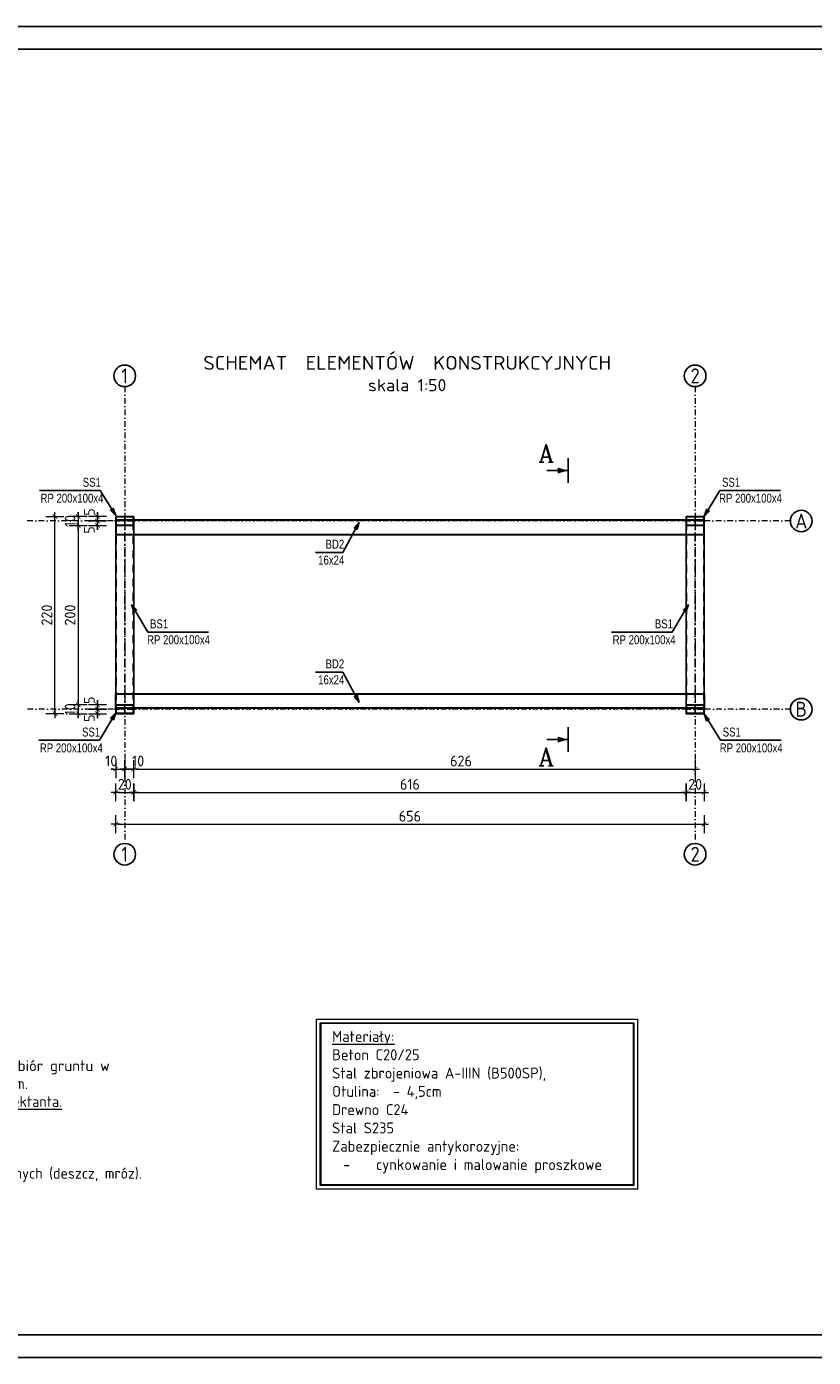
# Model space of a CAD drawing. Header units: millimetres. Extents: x -28780 to -24680, y -4813 to -596.
# Tile 3 of 10: x -26370 to -25493, y -4649 to -3164. Entities that reach past the tile are written whole.
import ezdxf
from ezdxf.enums import TextEntityAlignment as Align

# ---------------------------------------------------------------- set-up
doc = ezdxf.new("R2010")
doc.units = ezdxf.units.MM
doc.header["$LTSCALE"] = 25
for name, pattern in [('CONTINOUS', [0, 0]), ('DASHDOTX2', [50.8, 25.4, -12.7, 0, -12.7]), ('DP', [0.63, 0.35, -0.28]), ('MO', [0.7, 0.35, -0.17, 0.01, -0.17])]:
    doc.linetypes.add(name, pattern=pattern)
for name, color, linetype, lineweight in [('A_CIENIUTKA', 8, 'Continuous', 0), ('C_OPIS OSI', 163, 'CONTINOUS', 25), ('C_OPISY', 51, 'Continuous', 13), ('C_WYMIARY', 113, 'Continuous', 13), ('E_DREWNO', 37, 'CONTINOUS', 30), ('MW_osie', 252, 'DASHDOTX2', 9)]:
    doc.layers.add(name, color=color, linetype=linetype, lineweight=lineweight)
for name, color, linetype in [('BA_odn', 8, 'Continuous'), ('BA_ram', 2, 'Continuous'), ('BA_txc', 40, 'Continuous'), ('BA_txg', 3, 'Continuous'), ('BS_lpd', 1, 'DP'), ('BS_osm', 1, 'MO'), ('BS_prg', 3, 'Continuous'), ('ramka_wewnetrzna', 2, 'Continuous'), ('ramka_zewnetrzna', 1, 'Continuous')]:
    doc.layers.add(name, color=color, linetype=linetype)
doc.styles.add('BIKWYM', font='bikromsw.shx', dxfattribs={"width": 0.8})
doc.styles.add('isocpeur', font='isocpeur.ttf', dxfattribs={"width": 0.95})
doc.styles.add('konstrux', font='txt', dxfattribs={"width": 0.95})
doc.styles.add('ROMANC', font='ROMANC.SHX', dxfattribs={"width": 0.9})
doc.styles.get("Standard").update_dxf_attribs({"font": 'arial.ttf'})
doc.dimstyles.new('BA_ST_50_cm', dxfattribs={"dimscale": 0.5, "dimtxt": 25, "dimasz": 1.666667, "dimexe": 24, "dimexo": 0, "dimgap": 7.5, "dimtad": 1, "dimdec": 1, "dimrnd": 0.5, "dimdsep": 46, "dimtxsty": 'BIKWYM', "dimblk": 'WYM-ST', "dimcen": 0, "dimdle": 20, "dimclrd": 256, "dimclre": 256, "dimclrt": 7, "dimadec": 0, "dimazin": 0, "dimtfac": 0.033333, "dimtdec": 1, "dimtix": 1, "dimtmove": 2, "dimatfit": 3, "dimldrblk": 'WYM-ST', "dimfxl": 1, "dimtvp": 0.8, "dimtolj": 1, "dimtzin": 0, "dimarcsym": 0})
doc.dimstyles.new('k_50', dxfattribs={"dimtxt": 12, "dimasz": 2.5, "dimexe": 0.18, "dimexo": 0.0625, "dimgap": 3, "dimtad": 1, "dimtoh": 1, "dimdec": 0, "dimzin": 0, "dimdsep": 46, "dimtxsty": 'isocpeur', "dimblk": 'usero', "dimcen": 0.045, "dimse1": 1, "dimse2": 1, "dimclrd": 256, "dimclrt": 256, "dimadec": 0, "dimazin": 0, "dimtfac": 1, "dimtdec": 0, "dimtix": 1, "dimtmove": 0, "dimatfit": 3, "dimldrblk": 'DOT', "dimfxl": 0.18, "dimtolj": 1, "dimtzin": 0, "dimlwd": 0, "dimarcsym": 0})

# ---------------------------------------------------------------- blocks, each defined once
blk = doc.blocks.new('*U255')
at = {"layer": 'ramka_wewnetrzna'}
blk.add_lwpolyline([(30, 5), (30, 292), (615, 292), (615, 5)], close=True, dxfattribs=at)
at = {"layer": 'ramka_zewnetrzna'}
blk.add_lwpolyline([(0, 0), (0, 297), (620, 297), (620, 0)], close=True, dxfattribs=at)
for tag, height, p in [('TYTUL', 10, (21.33, -10.84)), ('SKALA', 5, (47.88, -22.75)), ('JEDNOSTKA', 5, (56.5, -30.22))]:
    blk.add_attdef(tag, text='', height=height).set_placement(p, align=Align.MIDDLE_LEFT)
blk = doc.blocks.new('WYM-ST')
blk.add_hatch(color=256).paths.add_polyline_path([(0, 0), (-13, 2.9), (-13, -2.9)])
blk.add_lwpolyline([(0, 0), (-13, 2.9), (-13, -2.9), (0, 0)])
blk = doc.blocks.new('ST2')
blk.add_line((13.77, 0), (0, 0))
blk.add_solid([(6.84, -1.95), (6.84, 1.95), (0, 0)])
blk = doc.blocks.new('eprzv')
blk.add_line((47.9, 0), (-47.9, 0))
at = {"xscale": 6, "yscale": 6, "zscale": 6, "rotation": 270}
blk.add_blockref('ST2', (0, 0), dxfattribs=at)
at = {"style": 'ROMANC'}
blk.add_attdef('PRZ', text='', height=70, rotation=270, dxfattribs=at).set_placement((32.1, -86), align=Align.CENTER)
blk = doc.blocks.new('usero')
at = {"lineweight": 0}
for p, q in [((-2, 0), (2, 0)), ((0, 4), (0, -4))]:
    blk.add_line(p, q, dxfattribs=at)
at = {"lineweight": 0, "const_width": 0.3}
blk.add_lwpolyline([(1, 1), (-1, -1)], dxfattribs=at)
blk = doc.blocks.new('*D956')
at = {"layer": 'C_WYMIARY', "lineweight": 0}
for p, q in [((-26273.2, -3992.9), (-26275.7, -3992.9)), ((-26270.7, -3992.9), (-26260.7, -3992.9)), ((-26258.2, -3992.9), (-26255.7, -3992.9))]:
    blk.add_line(p, q, dxfattribs=at)
at = {"layer": 'Defpoints', "color": 0}
for p in [(-26270.7, -3930.3), (-26260.7, -3931.1), (-26260.7, -3992.9)]:
    blk.add_point(p, dxfattribs=at)
at = {"layer": 'C_WYMIARY', "lineweight": 0, "xscale": 2.5, "yscale": 2.5, "zscale": 2.5}
blk.add_blockref('usero', (-26270.7, -3992.9), dxfattribs=at)
at = {"layer": 'C_WYMIARY', "lineweight": 0, "xscale": 2.5, "yscale": 2.5, "zscale": 2.5, "rotation": 180}
blk.add_blockref('usero', (-26260.7, -3992.9), dxfattribs=at)
at = {"layer": 'C_WYMIARY', "insert": (-26275.7, -3983.9), "char_height": 12, "attachment_point": 5, "style": 'isocpeur'}
blk.add_mtext('\\A1;10', dxfattribs=at)
blk = doc.blocks.new('_DOT')
at = {"color": 0, "linetype": 'ByBlock'}
blk.add_line((-0.5, 0), (-1, 0), dxfattribs=at)
at = {"color": 0, "linetype": 'ByBlock', "const_width": 0.5}
blk.add_lwpolyline([(-0.25, 0, 1), (0.25, 0, 1)], format="xyb", close=True, dxfattribs=at)
blk = doc.blocks.new('*D957')
at = {"layer": 'C_WYMIARY', "lineweight": 0}
for p, q in [((-26263.2, -3992.9), (-26265.7, -3992.9)), ((-26260.7, -3992.9), (-26250.7, -3992.9)), ((-26248.2, -3992.9), (-26245.7, -3992.9))]:
    blk.add_line(p, q, dxfattribs=at)
at = {"layer": 'Defpoints', "color": 0}
for p in [(-26260.7, -3931.1), (-26250.7, -3926.1), (-26250.7, -3992.9)]:
    blk.add_point(p, dxfattribs=at)
at = {"layer": 'C_WYMIARY', "lineweight": 0, "xscale": 2.5, "yscale": 2.5, "zscale": 2.5}
blk.add_blockref('usero', (-26260.7, -3992.9), dxfattribs=at)
at = {"layer": 'C_WYMIARY', "lineweight": 0, "xscale": 2.5, "yscale": 2.5, "zscale": 2.5, "rotation": 180}
blk.add_blockref('usero', (-26250.7, -3992.9), dxfattribs=at)
at = {"layer": 'C_WYMIARY', "insert": (-26245.7, -3983.9), "char_height": 12, "attachment_point": 5, "style": 'isocpeur'}
blk.add_mtext('\\A1;10', dxfattribs=at)
blk = doc.blocks.new('*D958')
at = {"layer": 'C_WYMIARY', "lineweight": 0}
blk.add_line((-26248.2, -3992.9), (-25627.2, -3992.9), dxfattribs=at)
at = {"layer": 'Defpoints', "color": 0}
for p in [(-26250.7, -3926.1), (-25624.7, -3930.7), (-25624.7, -3992.9)]:
    blk.add_point(p, dxfattribs=at)
at = {"layer": 'C_WYMIARY', "lineweight": 0, "xscale": 2.5, "yscale": 2.5, "zscale": 2.5, "rotation": 180}
blk.add_blockref('usero', (-26250.7, -3992.9), dxfattribs=at)
at = {"layer": 'C_WYMIARY', "lineweight": 0, "xscale": 2.5, "yscale": 2.5, "zscale": 2.5}
blk.add_blockref('usero', (-25624.7, -3992.9), dxfattribs=at)
at = {"layer": 'C_WYMIARY', "insert": (-25885.7, -3983.9), "char_height": 12, "attachment_point": 5, "style": 'isocpeur'}
blk.add_mtext('\\A1;626', dxfattribs=at)
blk = doc.blocks.new('*D959')
at = {"layer": 'C_WYMIARY', "lineweight": 0}
blk.add_line((-26268.2, -4018.9), (-26253.2, -4018.9), dxfattribs=at)
at = {"layer": 'Defpoints', "color": 0}
for p in [(-26270.7, -3926.2), (-26250.7, -3926.1), (-26250.7, -4018.9)]:
    blk.add_point(p, dxfattribs=at)
at = {"layer": 'C_WYMIARY', "lineweight": 0, "xscale": 2.5, "yscale": 2.5, "zscale": 2.5, "rotation": 180}
blk.add_blockref('usero', (-26270.7, -4018.9), dxfattribs=at)
at = {"layer": 'C_WYMIARY', "lineweight": 0, "xscale": 2.5, "yscale": 2.5, "zscale": 2.5}
blk.add_blockref('usero', (-26250.7, -4018.9), dxfattribs=at)
at = {"layer": 'C_WYMIARY', "insert": (-26260.7, -4009.9), "char_height": 12, "attachment_point": 5, "style": 'isocpeur'}
blk.add_mtext('\\A1;20', dxfattribs=at)
blk = doc.blocks.new('*D960')
at = {"layer": 'C_WYMIARY', "lineweight": 0}
blk.add_line((-26248.2, -4018.9), (-25637.2, -4018.9), dxfattribs=at)
at = {"layer": 'Defpoints', "color": 0}
for p in [(-26250.7, -3926.1), (-25634.7, -3931.1), (-25634.7, -4018.9)]:
    blk.add_point(p, dxfattribs=at)
at = {"layer": 'C_WYMIARY', "lineweight": 0, "xscale": 2.5, "yscale": 2.5, "zscale": 2.5, "rotation": 180}
blk.add_blockref('usero', (-26250.7, -4018.9), dxfattribs=at)
at = {"layer": 'C_WYMIARY', "lineweight": 0, "xscale": 2.5, "yscale": 2.5, "zscale": 2.5}
blk.add_blockref('usero', (-25634.7, -4018.9), dxfattribs=at)
at = {"layer": 'C_WYMIARY', "insert": (-25942.7, -4009.9), "char_height": 12, "attachment_point": 5, "style": 'isocpeur'}
blk.add_mtext('\\A1;616', dxfattribs=at)
blk = doc.blocks.new('*D961')
at = {"layer": 'C_WYMIARY', "lineweight": 0}
blk.add_line((-25632.2, -4018.9), (-25617.2, -4018.9), dxfattribs=at)
at = {"layer": 'Defpoints', "color": 0}
for p in [(-25634.7, -3931.1), (-25614.7, -3926.1), (-25614.7, -4018.9)]:
    blk.add_point(p, dxfattribs=at)
at = {"layer": 'C_WYMIARY', "lineweight": 0, "xscale": 2.5, "yscale": 2.5, "zscale": 2.5, "rotation": 180}
blk.add_blockref('usero', (-25634.7, -4018.9), dxfattribs=at)
at = {"layer": 'C_WYMIARY', "lineweight": 0, "xscale": 2.5, "yscale": 2.5, "zscale": 2.5}
blk.add_blockref('usero', (-25614.7, -4018.9), dxfattribs=at)
at = {"layer": 'C_WYMIARY', "insert": (-25624.7, -4009.9), "char_height": 12, "attachment_point": 5, "style": 'isocpeur'}
blk.add_mtext('\\A1;20', dxfattribs=at)
blk = doc.blocks.new('*D962')
at = {"layer": 'C_WYMIARY', "lineweight": 0}
blk.add_line((-26268.2, -4054.5), (-25617.2, -4054.5), dxfattribs=at)
at = {"layer": 'Defpoints', "color": 0}
for p in [(-26270.7, -3926.1), (-25614.7, -3927.2), (-25614.7, -4054.5)]:
    blk.add_point(p, dxfattribs=at)
at = {"layer": 'C_WYMIARY', "lineweight": 0, "xscale": 2.5, "yscale": 2.5, "zscale": 2.5, "rotation": 180}
blk.add_blockref('usero', (-26270.7, -4054.5), dxfattribs=at)
at = {"layer": 'C_WYMIARY', "lineweight": 0, "xscale": 2.5, "yscale": 2.5, "zscale": 2.5}
blk.add_blockref('usero', (-25614.7, -4054.5), dxfattribs=at)
at = {"layer": 'C_WYMIARY', "insert": (-25942.7, -4045.5), "char_height": 12, "attachment_point": 5, "style": 'isocpeur'}
blk.add_mtext('\\A1;656', dxfattribs=at)
blk = doc.blocks.new('*D963')
at = {"layer": 'C_WYMIARY', "lineweight": 0}
for p, q in [((-26291.1, -3923.6), (-26291.1, -3921.1)), ((-26291.1, -3931.1), (-26291.1, -3926.1)), ((-26291.1, -3933.6), (-26291.1, -3936.1))]:
    blk.add_line(p, q, dxfattribs=at)
at = {"layer": 'Defpoints', "color": 0}
for p in [(-26291.1, -3926.1), (-26270.7, -3926.1), (-26270.7, -3931.1)]:
    blk.add_point(p, dxfattribs=at)
at = {"layer": 'C_WYMIARY', "lineweight": 0, "xscale": 2.5, "yscale": 2.5, "zscale": 2.5}
for p, rotation in [((-26291.1, -3926.1), 270), ((-26291.1, -3931.1), 90)]:
    blk.add_blockref('usero', p, dxfattribs=dict(at, rotation=rotation))
at = {"layer": 'C_WYMIARY', "insert": (-26300.1, -3936.1), "char_height": 12, "attachment_point": 5, "rotation": 90, "style": 'isocpeur'}
blk.add_mtext('\\A1;5', dxfattribs=at)
blk = doc.blocks.new('*D964')
at = {"layer": 'C_WYMIARY', "lineweight": 0}
for p, q in [((-26291.1, -3918.6), (-26291.1, -3916.1)), ((-26291.1, -3926.1), (-26291.1, -3921.1)), ((-26291.1, -3928.6), (-26291.1, -3931.1))]:
    blk.add_line(p, q, dxfattribs=at)
at = {"layer": 'Defpoints', "color": 0}
for p in [(-26291.1, -3921.1), (-26270.7, -3926.1), (-26260.7, -3921.1)]:
    blk.add_point(p, dxfattribs=at)
at = {"layer": 'C_WYMIARY', "lineweight": 0, "xscale": 2.5, "yscale": 2.5, "zscale": 2.5}
for p, rotation in [((-26291.1, -3921.1), 270), ((-26291.1, -3926.1), 90)]:
    blk.add_blockref('usero', p, dxfattribs=dict(at, rotation=rotation))
at = {"layer": 'C_WYMIARY', "insert": (-26300.1, -3916.1), "char_height": 12, "attachment_point": 5, "rotation": 90, "style": 'isocpeur'}
blk.add_mtext('\\A1;5', dxfattribs=at)
blk = doc.blocks.new('*D965')
at = {"layer": 'C_WYMIARY', "lineweight": 0}
for p, q in [((-26291.1, -3713.6), (-26291.1, -3711.1)), ((-26291.1, -3721.1), (-26291.1, -3716.1)), ((-26291.1, -3723.6), (-26291.1, -3726.1))]:
    blk.add_line(p, q, dxfattribs=at)
at = {"layer": 'Defpoints', "color": 0}
for p in [(-26291.1, -3716.1), (-26260.7, -3716.1), (-26260.7, -3721.1)]:
    blk.add_point(p, dxfattribs=at)
at = {"layer": 'C_WYMIARY', "lineweight": 0, "xscale": 2.5, "yscale": 2.5, "zscale": 2.5}
for p, rotation in [((-26291.1, -3716.1), 270), ((-26291.1, -3721.1), 90)]:
    blk.add_blockref('usero', p, dxfattribs=dict(at, rotation=rotation))
at = {"layer": 'C_WYMIARY', "insert": (-26300.1, -3726.1), "char_height": 12, "attachment_point": 5, "rotation": 90, "style": 'isocpeur'}
blk.add_mtext('\\A1;5', dxfattribs=at)
blk = doc.blocks.new('*D966')
at = {"layer": 'C_WYMIARY', "lineweight": 0}
for p, q in [((-26291.1, -3708.6), (-26291.1, -3706.1)), ((-26291.1, -3716.1), (-26291.1, -3711.1)), ((-26291.1, -3718.6), (-26291.1, -3721.1))]:
    blk.add_line(p, q, dxfattribs=at)
at = {"layer": 'Defpoints', "color": 0}
for p in [(-26291.1, -3711.1), (-26260.7, -3711.1), (-26260.7, -3716.1)]:
    blk.add_point(p, dxfattribs=at)
at = {"layer": 'C_WYMIARY', "lineweight": 0, "xscale": 2.5, "yscale": 2.5, "zscale": 2.5}
for p, rotation in [((-26291.1, -3711.1), 270), ((-26291.1, -3716.1), 90)]:
    blk.add_blockref('usero', p, dxfattribs=dict(at, rotation=rotation))
at = {"layer": 'C_WYMIARY', "insert": (-26300.1, -3706.1), "char_height": 12, "attachment_point": 5, "rotation": 90, "style": 'isocpeur'}
blk.add_mtext('\\A1;5', dxfattribs=at)
blk = doc.blocks.new('*D967')
at = {"layer": 'C_WYMIARY', "lineweight": 0}
for p, q in [((-26312.6, -3708.6), (-26312.6, -3706.1)), ((-26312.6, -3711.1), (-26312.6, -3721.1)), ((-26312.6, -3723.6), (-26312.6, -3726.1))]:
    blk.add_line(p, q, dxfattribs=at)
at = {"layer": 'Defpoints', "color": 0}
for p in [(-26270.7, -3711.1), (-26312.6, -3721.1), (-26270.7, -3721.1)]:
    blk.add_point(p, dxfattribs=at)
at = {"layer": 'C_WYMIARY', "lineweight": 0, "xscale": 2.5, "yscale": 2.5, "zscale": 2.5}
for p, rotation in [((-26312.6, -3711.1), 270), ((-26312.6, -3721.1), 90)]:
    blk.add_blockref('usero', p, dxfattribs=dict(at, rotation=rotation))
at = {"layer": 'C_WYMIARY', "insert": (-26321.6, -3716.1), "char_height": 12, "attachment_point": 5, "rotation": 90, "style": 'isocpeur'}
blk.add_mtext('\\A1;10', dxfattribs=at)
blk = doc.blocks.new('*D968')
at = {"layer": 'C_WYMIARY', "lineweight": 0}
blk.add_line((-26312.6, -3723.6), (-26312.6, -3918.6), dxfattribs=at)
at = {"layer": 'Defpoints', "color": 0}
for p in [(-26270.7, -3721.1), (-26312.6, -3921.1), (-26260.7, -3921.1)]:
    blk.add_point(p, dxfattribs=at)
at = {"layer": 'C_WYMIARY', "lineweight": 0, "xscale": 2.5, "yscale": 2.5, "zscale": 2.5}
for p, rotation in [((-26312.6, -3721.1), 90), ((-26312.6, -3921.1), 270)]:
    blk.add_blockref('usero', p, dxfattribs=dict(at, rotation=rotation))
at = {"layer": 'C_WYMIARY', "insert": (-26321.6, -3821.1), "char_height": 12, "attachment_point": 5, "rotation": 90, "style": 'isocpeur'}
blk.add_mtext('\\A1;200', dxfattribs=at)
blk = doc.blocks.new('*D969')
at = {"layer": 'C_WYMIARY', "lineweight": 0}
for p, q in [((-26312.6, -3918.6), (-26312.6, -3916.1)), ((-26312.6, -3921.1), (-26312.6, -3931.1)), ((-26312.6, -3933.6), (-26312.6, -3936.1))]:
    blk.add_line(p, q, dxfattribs=at)
at = {"layer": 'Defpoints', "color": 0}
for p in [(-26312.6, -3931.1), (-26260.7, -3921.1), (-26260.7, -3931.1)]:
    blk.add_point(p, dxfattribs=at)
at = {"layer": 'C_WYMIARY', "lineweight": 0, "xscale": 2.5, "yscale": 2.5, "zscale": 2.5}
for p, rotation in [((-26312.6, -3921.1), 270), ((-26312.6, -3931.1), 90)]:
    blk.add_blockref('usero', p, dxfattribs=dict(at, rotation=rotation))
at = {"layer": 'C_WYMIARY', "insert": (-26321.6, -3926.1), "char_height": 12, "attachment_point": 5, "rotation": 90, "style": 'isocpeur'}
blk.add_mtext('\\A1;10', dxfattribs=at)
blk = doc.blocks.new('*D970')
at = {"layer": 'C_WYMIARY', "lineweight": 0}
blk.add_line((-26338.6, -3928.6), (-26338.6, -3713.6), dxfattribs=at)
at = {"layer": 'Defpoints', "color": 0}
for p in [(-26338.6, -3711.1), (-26270.7, -3711.1), (-26270.7, -3931.1)]:
    blk.add_point(p, dxfattribs=at)
at = {"layer": 'C_WYMIARY', "lineweight": 0, "xscale": 2.5, "yscale": 2.5, "zscale": 2.5}
for p, rotation in [((-26338.6, -3711.1), 90), ((-26338.6, -3931.1), 270)]:
    blk.add_blockref('usero', p, dxfattribs=dict(at, rotation=rotation))
at = {"layer": 'C_WYMIARY', "insert": (-26347.6, -3821.1), "char_height": 12, "attachment_point": 5, "rotation": 90, "style": 'isocpeur'}
blk.add_mtext('\\A1;220', dxfattribs=at)

msp = doc.modelspace()

# ---------------------------------------------------------------- linework, layer by layer
at = {"layer": 'A_CIENIUTKA', "ltscale": 50}
for points in [[(-26046.7, -4271.98), (-25688.93, -4271.98), (-25688.93, -4461.53), (-26046.7, -4461.53)], [(-26042.7, -4275.98), (-25692.93, -4275.98), (-25692.93, -4457.53), (-26042.7, -4457.53)]]:
    msp.add_lwpolyline(points, close=True, dxfattribs=at)
at = {"layer": 'A_CIENIUTKA', "ltscale": 50, "const_width": 1}
msp.add_lwpolyline([(-26041.7, -4276.98), (-25693.93, -4276.98), (-25693.93, -4456.53), (-26041.7, -4456.53)], close=True, dxfattribs=at)
at = {"layer": 'BS_lpd'}
for p, q in [((-26270.31, -3931.1), (-26270.31, -3711.1)), ((-26251.11, -3931.1), (-26251.11, -3711.1)), ((-25634.31, -3931.1), (-25634.31, -3711.1)), ((-25615.11, -3931.1), (-25615.11, -3711.1))]:
    msp.add_line(p, q, dxfattribs=at)
at = {"layer": 'BS_osm'}
for p, q in [((-26260.71, -3721.85), (-26260.71, -3710.35)), ((-26260.71, -3931.1), (-26260.71, -3711.1)), ((-25624.71, -3721.85), (-25624.71, -3710.35)), ((-25624.71, -3931.1), (-25624.71, -3711.1)), ((-26249.21, -3716.1), (-26272.21, -3716.1)), ((-25613.21, -3716.1), (-25636.21, -3716.1)), ((-26260.71, -3931.1), (-26260.71, -3920.35)), ((-25624.71, -3931.85), (-25624.71, -3920.35)), ((-26249.21, -3926.1), (-26272.21, -3926.1)), ((-25613.21, -3926.1), (-25636.21, -3926.1))]:
    msp.add_line(p, q, dxfattribs=at)
at = {"layer": 'BS_prg'}
for p, q in [((-26270.71, -3931.1), (-26270.71, -3711.1)), ((-26270.71, -3711.1), (-26250.71, -3711.1)), ((-26250.71, -3931.1), (-26250.71, -3711.1)), ((-25634.71, -3931.1), (-25634.71, -3711.1)), ((-25634.71, -3711.1), (-25614.71, -3711.1)), ((-25614.71, -3931.1), (-25614.71, -3711.1)), ((-26270.71, -3931.1), (-26250.71, -3931.1)), ((-25634.71, -3931.1), (-25614.71, -3931.1))]:
    msp.add_line(p, q, dxfattribs=at)
for points in [[(-26250.71, -3720.35, -0.4142136), (-26251.46, -3721.1), (-26269.96, -3721.1, -0.4142136), (-26270.71, -3720.35), (-26270.71, -3711.85, -0.4142136), (-26269.96, -3711.1), (-26251.46, -3711.1, -0.4142136), (-26250.71, -3711.85)], [(-26251.11, -3720.35, -0.4142136), (-26251.46, -3720.7), (-26269.96, -3720.7, -0.4142136), (-26270.31, -3720.35), (-26270.31, -3711.85, -0.4142136), (-26269.96, -3711.5), (-26251.46, -3711.5, -0.4142136), (-26251.11, -3711.85)], [(-25614.71, -3720.35, -0.4142136), (-25615.46, -3721.1), (-25633.96, -3721.1, -0.4142136), (-25634.71, -3720.35), (-25634.71, -3711.85, -0.4142136), (-25633.96, -3711.1), (-25615.46, -3711.1, -0.4142136), (-25614.71, -3711.85)], [(-25615.11, -3720.35, -0.4142136), (-25615.46, -3720.7), (-25633.96, -3720.7, -0.4142136), (-25634.31, -3720.35), (-25634.31, -3711.85, -0.4142136), (-25633.96, -3711.5), (-25615.46, -3711.5, -0.4142136), (-25615.11, -3711.85)], [(-26250.71, -3930.35, -0.4142136), (-26251.46, -3931.1), (-26269.96, -3931.1, -0.4142136), (-26270.71, -3930.35), (-26270.71, -3921.85, -0.4142136), (-26269.96, -3921.1), (-26251.46, -3921.1, -0.4142136), (-26250.71, -3921.85)], [(-26251.11, -3930.35, -0.4142136), (-26251.46, -3930.7), (-26269.96, -3930.7, -0.4142136), (-26270.31, -3930.35), (-26270.31, -3921.85, -0.4142136), (-26269.96, -3921.5), (-26251.46, -3921.5, -0.4142136), (-26251.11, -3921.85)], [(-25614.71, -3930.35, -0.4142136), (-25615.46, -3931.1), (-25633.96, -3931.1, -0.4142136), (-25634.71, -3930.35), (-25634.71, -3921.85, -0.4142136), (-25633.96, -3921.1), (-25615.46, -3921.1, -0.4142136), (-25614.71, -3921.85)], [(-25615.11, -3930.35, -0.4142136), (-25615.46, -3930.7), (-25633.96, -3930.7, -0.4142136), (-25634.31, -3930.35), (-25634.31, -3921.85, -0.4142136), (-25633.96, -3921.5), (-25615.46, -3921.5, -0.4142136), (-25615.11, -3921.85)]]:
    msp.add_lwpolyline(points, format="xyb", close=True, dxfattribs=at)
at = {"layer": 'C_OPIS OSI', "color": 131}
for centre in [(-26260.72, -3554.1), (-25624.72, -3554.1), (-25506.4, -3716.1), (-25506.4, -3926.1), (-26260.71, -4088.01), (-25624.71, -4088.01)]:
    msp.add_circle(centre, 12.06, dxfattribs=at)
at = {"layer": 'E_DREWNO'}
for points in [[(-26270.71, -3731), (-25614.71, -3731), (-25614.71, -3715), (-26270.71, -3715)], [(-25614.71, -3925.03), (-26270.71, -3925), (-26270.71, -3909), (-25614.71, -3909)]]:
    msp.add_lwpolyline(points, close=True, dxfattribs=at)
at = {"layer": 'MW_osie', "ltscale": 0.01}
for points in [[(-26260.71, -3566.15), (-26260.71, -4075.95)], [(-25624.71, -3566.15), (-25624.71, -4075.95)], [(-25518.46, -3716.1), (-26370.07, -3716.1)], [(-25517.99, -3926.1), (-26370.07, -3926.1)]]:
    msp.add_lwpolyline(points, dxfattribs=at)

# ---------------------------------------------------------------- block references
at = {"layer": 'BA_ram', "xscale": 5, "yscale": 5, "zscale": 5}
msp.add_blockref('*U255', (-27914.4, -4649.42), dxfattribs=at)
at = {"layer": 'BA_txg'}
ref = msp.add_blockref('eprzv', (-25766.29, -3659.79), dxfattribs=dict(at, xscale=-0.2857142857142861, yscale=0.2857142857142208, zscale=0.2857142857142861, rotation=270))
ref.add_attrib('PRZ', 'A', dxfattribs={"layer": '0', "height": 20, "style": 'ROMANC'}).set_placement((-25790.86, -3650.61), align=Align.CENTER)
ref = msp.add_blockref('eprzv', (-25766.29, -3960.03), dxfattribs=dict(at, xscale=0.2857142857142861, yscale=0.2857142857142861, zscale=0.2857142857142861, rotation=270))
ref.add_attrib('PRZ', 'A', dxfattribs={"layer": '0', "height": 20, "style": 'ROMANC'}).set_placement((-25790.86, -3989.21), align=Align.CENTER)

# ---------------------------------------------------------------- texts
at = {"layer": 'BA_txc', "style": 'konstrux', "width": 0.8}
for s, p in [('SS1', (-26307.53, -3677.91)), ('SS1', (-25594.7, -3677.91)), ('RP 200x100x4', (-26354.61, -3695.62)), ('RP 200x100x4', (-25598.02, -3695.62)), ('BD2', (-26036.82, -3747.01)), ('16x24', (-26045, -3764.72)), ('BS1', (-26232.47, -3835.88)), ('BS1', (-25669.57, -3835.88)), ('RP 200x100x4', (-26235.79, -3853.59)), ('RP 200x100x4', (-25716.65, -3853.59)), ('BD2', (-26036.82, -3880.55)), ('16x24', (-26045, -3898.26)), ('SS1', (-26308.28, -3956.61)), ('SS1', (-25593.95, -3956.61)), ('RP 200x100x4', (-26355.36, -3974.32)), ('RP 200x100x4', (-25597.27, -3974.32))]:
    msp.add_text(s, height=10, dxfattribs=at).set_placement(p)
at = {"layer": 'C_OPIS OSI', "color": 131, "style": 'isocpeur', "width": 0.9}
for s, p in [('1', (-26260.72, -3554.1)), ('2', (-25624.72, -3554.1)), ('A', (-25506.4, -3716.1)), ('B', (-25506.4, -3926.1)), ('1', (-26260.71, -4088.01)), ('2', (-25624.71, -4088.01))]:
    msp.add_text(s, height=16.65, rotation=360, dxfattribs=at).set_placement(p, align=Align.MIDDLE)
at = {"layer": 'C_OPISY', "style": 'isocpeur'}
for s, insert, char_height, width, attachment_point in [('{\\W1.05;SCHEMAT  ELEMENTÓW  KONSTRUKCYJNYCH\\P\\A1;\\H0.8837x;skala 1:50 }', (-25945.75, -3531.86), 15.48, 701.9873, 2), ('{\\fISOCPEUR|b1|i0|c0|p34;\\LUWAGI:}\\P\\P\\pxt1.666667;1.^I{\\W1;Posadowienie budynku na warstwie jednorodnej średniozagęszczonych piasków średnich  (warstwa geotechniczna I) o nośności min. 150kPa.Odbiór gruntu w wykopie fundamentowym winien być przeprowadzony przez kierownika budowy i uprawnionego geologa oraz potwierdzony stosownym protokołem.\\fISOCPEUR|b0|i0|c0|p34;\\W0.95; }\\P2.^I{\\fISOCPEUR|b1|i0|c0|p34;\\LW przypadku stwierdzenia innych warunków gruntowo-wodnych od założonych sposób posadowienia należy odpowiednio dostosować z udziałem projektanta.}\\P3.^IW przypadku natrafienia na warstwy nienośne, należy wybrać słabą warstwę do gruntu nośnego i wypełnić chudym betonem.\\P4.^I\\A1;Fundament posadowić na warstwie chudego betonu gr.10cm.\\P5.^IW trzpieniach fundamentowych osadzić kotwy dla mocowania konstrukcji stalowej.\\P\\fISOCPEUR|b0|i0|c0|p34;6.^IWykonanie wykopów należy przeprowadzić w suchej porze roku. Zakazuje się pozostawiania otwartych wykopów na działanie czynników atmosferycznych (deszcz, mróz).\\P7.^IProjekt rozpatrywać łącznie opisem technicznym i obliczeniami konstrukcyjnymi oraz z pozostałymi projektami branżowymi.\\P8.^IPrzedmiotowy projekt nie obejmuje szczegółów i rozwiązań wykonawczych.', (-27463.63, -4385.75, 0), 12, 1221.0693, 4), ('{\\LMateriały:}\\PBeton C20/25 \\PStal zbrojeniowa A-IIIN (B500SP), \\POtulina:  - 4,5cm\\PDrewno C24\\PStal S235\\PZabezpiecznie antykorozyjne:\\P\\pxi-3,l4,t4;-^Icynkowanie i malowanie proszkowe', (-26029.53, -4285.17, 0), 12.25, 405.264, 1)]:
    msp.add_mtext(s, dxfattribs=dict(at, insert=insert, char_height=char_height, width=width, attachment_point=attachment_point))

# ---------------------------------------------------------------- dimensions: what is measured, and where the dimension line sits
at = {"layer": 'C_WYMIARY'}
for base, p1, p2, override, picture, middle in [((-26338.59, -3711.1), (-26270.71, -3931.1), (-26270.71, -3711.1), {"dimtoh": 0, "dimblk": 'usero', "dimtmove": 1}, '*D970', (-26347.59, -3821.1)), ((-26312.56, -3721.1), (-26270.71, -3711.1), (-26270.71, -3721.1), {"dimtoh": 0, "dimblk": 'usero', "dimtmove": 1}, '*D967', (-26321.56, -3716.1)), ((-26312.56, -3921.1), (-26270.71, -3721.1), (-26260.71, -3921.1), {"dimtoh": 0, "dimtmove": 1}, '*D968', (-26321.56, -3821.1)), ((-26312.56, -3931.1), (-26260.71, -3921.1), (-26260.71, -3931.1), {"dimtoh": 0, "dimtmove": 1}, '*D969', (-26321.56, -3926.1))]:
    dim = msp.add_linear_dim(base=base, p1=p1, p2=p2, angle=90, dimstyle='k_50', override=override, dxfattribs=at)
    dim.commit()
    dim.dimension.update_dxf_attribs({"geometry": picture, "text_midpoint": middle})
for base, p1, p2, picture, middle in [((-26291.14, -3711.1), (-26260.71, -3716.1), (-26260.71, -3711.1), '*D966', (-26291.14, -3706.1)), ((-26291.14, -3716.1), (-26260.71, -3721.1), (-26260.71, -3716.1), '*D965', (-26291.14, -3726.1)), ((-26291.14, -3921.1), (-26270.71, -3926.1), (-26260.71, -3921.1), '*D964', (-26291.14, -3916.1)), ((-26291.14, -3926.1), (-26270.71, -3931.1), (-26270.71, -3926.1), '*D963', (-26291.14, -3936.1))]:
    dim = msp.add_linear_dim(base=base, p1=p1, p2=p2, angle=90, dimstyle='k_50', override={"dimtoh": 0, "dimblk": 'usero', "dimtmove": 1}, dxfattribs=at)
    dim.commit()
    dim.dimension.update_dxf_attribs({"geometry": picture, "text_midpoint": middle, "dimtype": 160})
for base, p1, p2, picture, middle in [((-26260.71, -3992.88), (-26270.71, -3930.35), (-26260.71, -3931.1), '*D956', (-26275.71, -3992.88)), ((-26250.71, -3992.88), (-26260.71, -3931.1), (-26250.71, -3926.1), '*D957', (-26245.71, -3992.88)), ((-25624.71, -3992.88), (-26250.71, -3926.1), (-25624.71, -3930.7), '*D958', (-25885.71, -3992.88))]:
    dim = msp.add_linear_dim(base=base, p1=p1, p2=p2, dimstyle='k_50', override={"dimblk": 'usero', "dimtmove": 1}, dxfattribs=at)
    dim.commit()
    dim.dimension.update_dxf_attribs({"geometry": picture, "text_midpoint": middle, "dimtype": 160})
for base, p1, p2, override, picture, middle in [((-26250.71, -4018.92), (-26270.71, -3926.17), (-26250.71, -3926.1), {"dimblk": 'usero', "dimtmove": 1}, '*D959', (-26260.71, -4009.92)), ((-25614.71, -4054.53), (-26270.71, -3926.1), (-25614.71, -3927.2), {"dimblk": 'usero', "dimtmove": 1}, '*D962', (-25942.71, -4045.53)), ((-25634.71, -4018.92), (-26250.71, -3926.1), (-25634.71, -3931.1), {"dimtmove": 1}, '*D960', (-25942.71, -4009.92)), ((-25614.71, -4018.92), (-25634.71, -3931.1), (-25614.71, -3926.1), {"dimtmove": 1}, '*D961', (-25624.71, -4009.92))]:
    dim = msp.add_linear_dim(base=base, p1=p1, p2=p2, dimstyle='k_50', override=override, dxfattribs=at)
    dim.commit()
    dim.dimension.update_dxf_attribs({"geometry": picture, "text_midpoint": middle})

# ---------------------------------------------------------------- leaders
at = {"layer": 'BA_odn'}
for points in [[(-26270.71, -3710), (-26288.21, -3682.12), (-26355.85, -3682.12)], [(-25614.71, -3711.1), (-25597.22, -3682.12), (-25529.58, -3682.12)], [(-25999.26, -3717.36), (-26017.5, -3751.22), (-26048.17, -3751.22)], [(-26253.23, -3809.27), (-26234.99, -3840.09), (-26167.34, -3840.09)], [(-25632.01, -3809.27), (-25650.25, -3840.09), (-25717.89, -3840.09)], [(-25999.26, -3918.62), (-26017.5, -3884.76), (-26048.17, -3884.76)], [(-26270.71, -3930), (-26288.96, -3960.82), (-26356.6, -3960.82)], [(-25614.71, -3931.1), (-25596.47, -3960.82), (-25528.83, -3960.82)]]:
    msp.add_leader(points, dimstyle='BA_ST_50_cm', override={"dimasz": 1.25}, dxfattribs=at)

doc.saveas('drawing.dxf')
